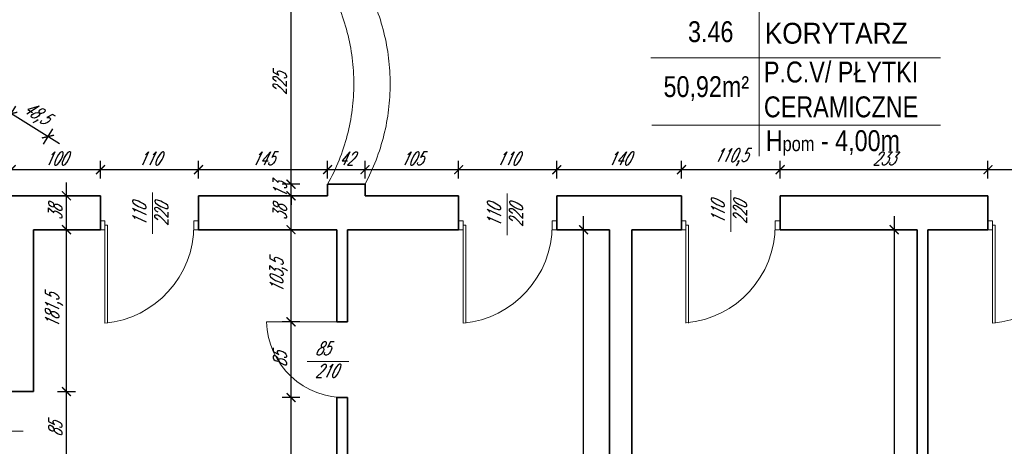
# Model space of a CAD drawing. Header units: millimetres. Extents: x 402 to 79005, y -7782 to 89952.
# Tile 32 of 256: x 22815 to 23919, y 14323 to 14801. Entities that reach past the tile are written whole.
import ezdxf

# ---------------------------------------------------------------- set-up
doc = ezdxf.new("R2010")
doc.units = ezdxf.units.MM
doc.header["$LTSCALE"] = 10
doc.linetypes.add('DASHED', pattern=[19.05, 12.7, -6.35])
doc.layers.get('0').update_dxf_attribs({"lineweight": 0})
doc.layers.get('Defpoints').update_dxf_attribs({"color": 253})
for name, color, linetype, lineweight in [('01 parter - ściany', 253, 'Continuous', 35), ('03_drzwi', 253, 'Continuous', 15), ('04-2_nad', 253, 'DASHED', 5), ('05-01_wymiary', 253, 'Continuous', 5), ('05-03_opis', 253, 'Continuous', 5)]:
    doc.layers.add(name, color=color, linetype=linetype, lineweight=lineweight)
doc.styles.add('ariel', font='ARIAL.TTF', dxfattribs={"width": 0.8})
doc.styles.add('ariel_wym', font='simplex.shx', dxfattribs={"width": 0.65, "oblique": 25})
doc.dimstyles.new('ariel 50 wnętrze', dxfattribs={"dimtxt": 15, "dimasz": 10, "dimexe": 10, "dimexo": 0, "dimgap": 5, "dimtad": 1, "dimdec": 1, "dimrnd": 0.5, "dimtxsty": 'ariel_wym', "dimblk": 'ARCHTICK', "dimcen": 2.5, "dimdle": 15, "dimazin": 0, "dimtfac": 1, "dimtdec": 1, "dimtix": 1, "dimtmove": 0, "dimatfit": 3, "dimldrblk": 'DOT', "dimfxl": 0, "dimarcsym": 0})

# ---------------------------------------------------------------- blocks, each defined once
blk = doc.blocks.new('_ArchTick')
at = {"color": 0, "linetype": 'ByBlock', "const_width": 0.15}
blk.add_lwpolyline([(-0.5, -0.5), (0.5, 0.5)], dxfattribs=at)
blk = doc.blocks.new('*D2631')
at = {"layer": '05-01_wymiary', "color": 0, "lineweight": -2}
for p, q in [((22867, 14283.9), (22867, 14398.9)), ((22857, 14383.9), (22877, 14383.9)), ((22857, 14298.9), (22877, 14298.9))]:
    blk.add_line(p, q, dxfattribs=at)
at = {"layer": 'Defpoints', "color": 0, "lineweight": 0}
for p in [(22830.2, 14383.9), (22867, 14383.9), (22830.3, 14298.9)]:
    blk.add_point(p, dxfattribs=at)
at = {"layer": '05-01_wymiary', "color": 0, "lineweight": -2, "xscale": 10, "yscale": 10, "zscale": 10}
for p, rotation in [((22867, 14383.9), 90), ((22867, 14298.9), 270)]:
    blk.add_blockref('_ArchTick', p, dxfattribs=dict(at, rotation=rotation))
at = {"layer": '05-01_wymiary', "color": 0, "insert": (22854.5, 14341.4), "char_height": 15, "attachment_point": 5, "rotation": 90, "style": 'ariel_wym'}
blk.add_mtext('85', dxfattribs=at)
blk = doc.blocks.new('_Dot')
at = {"color": 0, "linetype": 'ByBlock', "lineweight": -2}
blk.add_line((-0.5, 0), (-1, 0), dxfattribs=at)
at = {"color": 0, "linetype": 'ByBlock', "const_width": 0.5}
blk.add_lwpolyline([(-0.25, 0, 1), (0.25, 0, 1)], format="xyb", close=True, dxfattribs=at)
blk = doc.blocks.new('*D2632')
at = {"layer": '05-01_wymiary', "color": 0, "lineweight": -2}
for p, q in [((22867, 14368.9), (22867, 14580.4)), ((22857, 14565.4), (22877, 14565.4)), ((22857, 14383.9), (22877, 14383.9))]:
    blk.add_line(p, q, dxfattribs=at)
at = {"layer": 'Defpoints', "color": 0, "lineweight": 0}
for p in [(22830.2, 14565.4), (22867, 14565.4), (22830.2, 14383.9)]:
    blk.add_point(p, dxfattribs=at)
at = {"layer": '05-01_wymiary', "color": 0, "lineweight": -2, "xscale": 10, "yscale": 10, "zscale": 10}
for p, rotation in [((22867, 14565.4), 90), ((22867, 14383.9), 270)]:
    blk.add_blockref('_ArchTick', p, dxfattribs=dict(at, rotation=rotation))
at = {"layer": '05-01_wymiary', "color": 0, "insert": (22853.1, 14474.6), "char_height": 15, "attachment_point": 5, "rotation": 90, "style": 'ariel_wym'}
blk.add_mtext('181,5', dxfattribs=at)
blk = doc.blocks.new('*D2633')
at = {"layer": '05-01_wymiary', "color": 0, "lineweight": -2}
for p, q in [((22867, 14550.4), (22867, 14618.4)), ((22857, 14603.4), (22877, 14603.4)), ((22857, 14565.4), (22877, 14565.4))]:
    blk.add_line(p, q, dxfattribs=at)
at = {"layer": 'Defpoints', "color": 0, "lineweight": 0}
for p in [(22855.1, 14603.4), (22867, 14603.4), (22830.2, 14565.4)]:
    blk.add_point(p, dxfattribs=at)
at = {"layer": '05-01_wymiary', "color": 0, "lineweight": -2, "xscale": 10, "yscale": 10, "zscale": 10}
for p, rotation in [((22867, 14603.4), 90), ((22867, 14565.4), 270)]:
    blk.add_blockref('_ArchTick', p, dxfattribs=dict(at, rotation=rotation))
at = {"layer": '05-01_wymiary', "color": 0, "insert": (22854.5, 14584.4), "char_height": 15, "attachment_point": 5, "rotation": 90, "style": 'ariel_wym'}
blk.add_mtext('38', dxfattribs=at)
blk = doc.blocks.new('*D2638')
at = {"layer": '05-01_wymiary', "color": 0, "lineweight": -2}
for p, q in [((22792.3, 14703.4), (22859.1, 14661.9)), ((22799.7, 14687), (22810.3, 14704)), ((22841.1, 14661.3), (22851.6, 14678.3))]:
    blk.add_line(p, q, dxfattribs=at)
at = {"layer": 'Defpoints', "color": 0, "lineweight": 0}
for p in [(22846.3, 14669.8), (22763.7, 14629.1), (22805.1, 14603.4)]:
    blk.add_point(p, dxfattribs=at)
at = {"layer": '05-01_wymiary', "color": 0, "lineweight": -2, "xscale": 10, "yscale": 10, "zscale": 10}
for p, rotation in [((22805, 14695.5), 148.1508776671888), ((22846.3, 14669.8), 328.1508776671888)]:
    blk.add_blockref('_ArchTick', p, dxfattribs=dict(at, rotation=rotation))
at = {"layer": '05-01_wymiary', "color": 0, "insert": (22833, 14694.5), "char_height": 15, "attachment_point": 5, "rotation": 328.1509, "style": 'ariel_wym'}
blk.add_mtext('48,5', dxfattribs=at)
blk = doc.blocks.new('*D2639')
at = {"layer": '05-01_wymiary', "color": 0, "lineweight": -2}
for p, q in [((22790.1, 14632.7), (22920.1, 14632.7)), ((22805.1, 14622.7), (22805.1, 14642.7)), ((22905.1, 14622.7), (22905.1, 14642.7))]:
    blk.add_line(p, q, dxfattribs=at)
at = {"layer": 'Defpoints', "color": 0, "lineweight": 0}
for p in [(22905.1, 14632.7), (22805.1, 14603.4), (22905.1, 14603.4)]:
    blk.add_point(p, dxfattribs=at)
at = {"layer": '05-01_wymiary', "color": 0, "lineweight": -2, "xscale": 10, "yscale": 10, "zscale": 10, "rotation": 180}
blk.add_blockref('_ArchTick', (22805.1, 14632.7), dxfattribs=at)
at = {"layer": '05-01_wymiary', "color": 0, "lineweight": -2, "xscale": 10, "yscale": 10, "zscale": 10}
blk.add_blockref('_ArchTick', (22905.1, 14632.7), dxfattribs=at)
at = {"layer": '05-01_wymiary', "color": 0, "insert": (22855.1, 14645.2), "char_height": 15, "attachment_point": 5, "style": 'ariel_wym'}
blk.add_mtext('100', dxfattribs=at)
blk = doc.blocks.new('*D2640')
at = {"layer": '05-01_wymiary', "color": 0, "lineweight": -2}
for p, q in [((22890.1, 14632.7), (23030.1, 14632.7)), ((22905.1, 14622.7), (22905.1, 14642.7)), ((23015.1, 14622.7), (23015.1, 14642.7))]:
    blk.add_line(p, q, dxfattribs=at)
at = {"layer": 'Defpoints', "color": 0, "lineweight": 0}
for p in [(23015.1, 14632.7), (22905.1, 14603.4), (23015.1, 14603.4)]:
    blk.add_point(p, dxfattribs=at)
at = {"layer": '05-01_wymiary', "color": 0, "lineweight": -2, "xscale": 10, "yscale": 10, "zscale": 10, "rotation": 180}
blk.add_blockref('_ArchTick', (22905.1, 14632.7), dxfattribs=at)
at = {"layer": '05-01_wymiary', "color": 0, "lineweight": -2, "xscale": 10, "yscale": 10, "zscale": 10}
blk.add_blockref('_ArchTick', (23015.1, 14632.7), dxfattribs=at)
at = {"layer": '05-01_wymiary', "color": 0, "insert": (22960.1, 14645.2), "char_height": 15, "attachment_point": 5, "style": 'ariel_wym'}
blk.add_mtext('110', dxfattribs=at)
blk = doc.blocks.new('*D2641')
at = {"layer": '05-01_wymiary', "color": 0, "lineweight": -2}
for p, q in [((23000.1, 14632.7), (23174.9, 14632.7)), ((23015.1, 14622.7), (23015.1, 14642.7)), ((23159.9, 14622.7), (23159.9, 14642.7))]:
    blk.add_line(p, q, dxfattribs=at)
at = {"layer": 'Defpoints', "color": 0, "lineweight": 0}
for p in [(23159.9, 14632.7), (23159.9, 14616.4), (23015.1, 14603.4)]:
    blk.add_point(p, dxfattribs=at)
at = {"layer": '05-01_wymiary', "color": 0, "lineweight": -2, "xscale": 10, "yscale": 10, "zscale": 10, "rotation": 180}
blk.add_blockref('_ArchTick', (23015.1, 14632.7), dxfattribs=at)
at = {"layer": '05-01_wymiary', "color": 0, "lineweight": -2, "xscale": 10, "yscale": 10, "zscale": 10}
blk.add_blockref('_ArchTick', (23159.9, 14632.7), dxfattribs=at)
at = {"layer": '05-01_wymiary', "color": 0, "insert": (23087.5, 14645.2), "char_height": 15, "attachment_point": 5, "style": 'ariel_wym'}
blk.add_mtext('145', dxfattribs=at)
blk = doc.blocks.new('*D2642')
at = {"layer": '05-01_wymiary', "color": 0, "lineweight": -2}
for p, q in [((23144.9, 14632.7), (23216.9, 14632.7)), ((23159.9, 14622.7), (23159.9, 14642.7)), ((23201.9, 14622.7), (23201.9, 14642.7))]:
    blk.add_line(p, q, dxfattribs=at)
at = {"layer": 'Defpoints', "color": 0, "lineweight": 0}
for p in [(23201.9, 14632.7), (23159.9, 14616.4), (23201.9, 14616.4)]:
    blk.add_point(p, dxfattribs=at)
at = {"layer": '05-01_wymiary', "color": 0, "lineweight": -2, "xscale": 10, "yscale": 10, "zscale": 10, "rotation": 180}
blk.add_blockref('_ArchTick', (23159.9, 14632.7), dxfattribs=at)
at = {"layer": '05-01_wymiary', "color": 0, "lineweight": -2, "xscale": 10, "yscale": 10, "zscale": 10}
blk.add_blockref('_ArchTick', (23201.9, 14632.7), dxfattribs=at)
at = {"layer": '05-01_wymiary', "color": 0, "insert": (23180.9, 14645.2), "char_height": 15, "attachment_point": 5, "style": 'ariel_wym'}
blk.add_mtext('42', dxfattribs=at)
blk = doc.blocks.new('*D2643')
at = {"layer": '05-01_wymiary', "color": 0, "lineweight": -2}
for p, q in [((23186.9, 14632.7), (23321.9, 14632.7)), ((23201.9, 14622.7), (23201.9, 14642.7)), ((23306.9, 14622.7), (23306.9, 14642.7))]:
    blk.add_line(p, q, dxfattribs=at)
at = {"layer": 'Defpoints', "color": 0, "lineweight": 0}
for p in [(23306.9, 14632.7), (23201.9, 14616.4), (23306.9, 14603.4)]:
    blk.add_point(p, dxfattribs=at)
at = {"layer": '05-01_wymiary', "color": 0, "lineweight": -2, "xscale": 10, "yscale": 10, "zscale": 10, "rotation": 180}
blk.add_blockref('_ArchTick', (23201.9, 14632.7), dxfattribs=at)
at = {"layer": '05-01_wymiary', "color": 0, "lineweight": -2, "xscale": 10, "yscale": 10, "zscale": 10}
blk.add_blockref('_ArchTick', (23306.9, 14632.7), dxfattribs=at)
at = {"layer": '05-01_wymiary', "color": 0, "insert": (23254.4, 14645.2), "char_height": 15, "attachment_point": 5, "style": 'ariel_wym'}
blk.add_mtext('105', dxfattribs=at)
blk = doc.blocks.new('*D2644')
at = {"layer": '05-01_wymiary', "color": 0, "lineweight": -2}
for p, q in [((23291.9, 14632.7), (23431.9, 14632.7)), ((23306.9, 14622.7), (23306.9, 14642.7)), ((23416.9, 14622.7), (23416.9, 14642.7))]:
    blk.add_line(p, q, dxfattribs=at)
at = {"layer": 'Defpoints', "color": 0, "lineweight": 0}
for p in [(23416.9, 14632.7), (23306.9, 14603.4), (23416.9, 14603.4)]:
    blk.add_point(p, dxfattribs=at)
at = {"layer": '05-01_wymiary', "color": 0, "lineweight": -2, "xscale": 10, "yscale": 10, "zscale": 10, "rotation": 180}
blk.add_blockref('_ArchTick', (23306.9, 14632.7), dxfattribs=at)
at = {"layer": '05-01_wymiary', "color": 0, "lineweight": -2, "xscale": 10, "yscale": 10, "zscale": 10}
blk.add_blockref('_ArchTick', (23416.9, 14632.7), dxfattribs=at)
at = {"layer": '05-01_wymiary', "color": 0, "insert": (23361.9, 14645.2), "char_height": 15, "attachment_point": 5, "style": 'ariel_wym'}
blk.add_mtext('110', dxfattribs=at)
blk = doc.blocks.new('*D2645')
at = {"layer": '05-01_wymiary', "color": 0, "lineweight": -2}
for p, q in [((23401.9, 14632.7), (23571.9, 14632.7)), ((23416.9, 14622.7), (23416.9, 14642.7)), ((23556.9, 14622.7), (23556.9, 14642.7))]:
    blk.add_line(p, q, dxfattribs=at)
at = {"layer": 'Defpoints', "color": 0, "lineweight": 0}
for p in [(23556.9, 14632.7), (23416.9, 14603.4), (23556.9, 14603.4)]:
    blk.add_point(p, dxfattribs=at)
at = {"layer": '05-01_wymiary', "color": 0, "lineweight": -2, "xscale": 10, "yscale": 10, "zscale": 10, "rotation": 180}
blk.add_blockref('_ArchTick', (23416.9, 14632.7), dxfattribs=at)
at = {"layer": '05-01_wymiary', "color": 0, "lineweight": -2, "xscale": 10, "yscale": 10, "zscale": 10}
blk.add_blockref('_ArchTick', (23556.9, 14632.7), dxfattribs=at)
at = {"layer": '05-01_wymiary', "color": 0, "insert": (23486.9, 14645.2), "char_height": 15, "attachment_point": 5, "style": 'ariel_wym'}
blk.add_mtext('140', dxfattribs=at)
blk = doc.blocks.new('*D2646')
at = {"layer": '05-01_wymiary', "color": 0, "lineweight": -2}
for p, q in [((23541.9, 14632.7), (23682.5, 14632.7)), ((23556.9, 14622.7), (23556.9, 14642.7)), ((23667.5, 14622.7), (23667.5, 14642.7))]:
    blk.add_line(p, q, dxfattribs=at)
at = {"layer": 'Defpoints', "color": 0, "lineweight": 0}
for p in [(23667.5, 14632.7), (23556.9, 14603.4), (23667.5, 14603.4)]:
    blk.add_point(p, dxfattribs=at)
at = {"layer": '05-01_wymiary', "color": 0, "lineweight": -2, "xscale": 10, "yscale": 10, "zscale": 10, "rotation": 180}
blk.add_blockref('_ArchTick', (23556.9, 14632.7), dxfattribs=at)
at = {"layer": '05-01_wymiary', "color": 0, "lineweight": -2, "xscale": 10, "yscale": 10, "zscale": 10}
blk.add_blockref('_ArchTick', (23667.5, 14632.7), dxfattribs=at)
at = {"layer": '05-01_wymiary', "color": 0, "insert": (23612.2, 14646.6), "char_height": 15, "attachment_point": 5, "style": 'ariel_wym'}
blk.add_mtext('110,5', dxfattribs=at)
blk = doc.blocks.new('*D2647')
at = {"layer": '05-01_wymiary', "color": 0, "lineweight": -2}
for p, q in [((23652.5, 14632.7), (23915.6, 14632.7)), ((23667.5, 14622.7), (23667.5, 14642.7)), ((23900.6, 14622.7), (23900.6, 14642.7))]:
    blk.add_line(p, q, dxfattribs=at)
at = {"layer": 'Defpoints', "color": 0, "lineweight": 0}
for p in [(23900.6, 14632.7), (23667.5, 14603.4), (23900.6, 14603.4)]:
    blk.add_point(p, dxfattribs=at)
at = {"layer": '05-01_wymiary', "color": 0, "lineweight": -2, "xscale": 10, "yscale": 10, "zscale": 10, "rotation": 180}
blk.add_blockref('_ArchTick', (23667.5, 14632.7), dxfattribs=at)
at = {"layer": '05-01_wymiary', "color": 0, "lineweight": -2, "xscale": 10, "yscale": 10, "zscale": 10}
blk.add_blockref('_ArchTick', (23900.6, 14632.7), dxfattribs=at)
at = {"layer": '05-01_wymiary', "color": 0, "insert": (23784, 14645.2), "char_height": 15, "attachment_point": 5, "style": 'ariel_wym'}
blk.add_mtext('233', dxfattribs=at)
blk = doc.blocks.new('*D2648')
at = {"layer": '05-01_wymiary', "color": 0, "lineweight": -2}
for p, q in [((23885.6, 14632.7), (24026.6, 14632.7)), ((23900.6, 14622.7), (23900.6, 14642.7)), ((24011.6, 14622.7), (24011.6, 14642.7))]:
    blk.add_line(p, q, dxfattribs=at)
at = {"layer": 'Defpoints', "color": 0, "lineweight": 0}
for p in [(24011.6, 14632.7), (23900.6, 14603.4), (24011.6, 14603.4)]:
    blk.add_point(p, dxfattribs=at)
at = {"layer": '05-01_wymiary', "color": 0, "lineweight": -2, "xscale": 10, "yscale": 10, "zscale": 10, "rotation": 180}
blk.add_blockref('_ArchTick', (23900.6, 14632.7), dxfattribs=at)
at = {"layer": '05-01_wymiary', "color": 0, "lineweight": -2, "xscale": 10, "yscale": 10, "zscale": 10}
blk.add_blockref('_ArchTick', (24011.6, 14632.7), dxfattribs=at)
at = {"layer": '05-01_wymiary', "color": 0, "insert": (23956.1, 14645.2), "char_height": 15, "attachment_point": 5, "style": 'ariel_wym'}
blk.add_mtext('111', dxfattribs=at)
blk = doc.blocks.new('*D2733')
at = {"layer": '05-01_wymiary', "color": 0, "lineweight": -2}
for p, q in [((23795.3, 14580.4), (23795.3, 13952.4)), ((23805.3, 14565.4), (23785.3, 14565.4)), ((23805.3, 13967.4), (23785.3, 13967.4))]:
    blk.add_line(p, q, dxfattribs=at)
at = {"layer": 'Defpoints', "color": 0, "lineweight": 0}
for p in [(23821.2, 14565.4), (23795.3, 13967.4), (23821.2, 13967.4)]:
    blk.add_point(p, dxfattribs=at)
at = {"layer": '05-01_wymiary', "color": 0, "lineweight": -2, "xscale": 10, "yscale": 10, "zscale": 10}
for p, rotation in [((23795.3, 14565.4), 90), ((23795.3, 13967.4), 270)]:
    blk.add_blockref('_ArchTick', p, dxfattribs=dict(at, rotation=rotation))
at = {"layer": '05-01_wymiary', "color": 0, "insert": (23782.8, 14266.4), "char_height": 15, "attachment_point": 5, "rotation": 90, "style": 'ariel_wym'}
blk.add_mtext('598', dxfattribs=at)
blk = doc.blocks.new('*D2734')
at = {"layer": '05-01_wymiary', "color": 0, "lineweight": -2}
for p, q in [((23447, 13952.4), (23447, 14580.4)), ((23457, 14565.4), (23437, 14565.4)), ((23457, 13967.4), (23437, 13967.4))]:
    blk.add_line(p, q, dxfattribs=at)
at = {"layer": 'Defpoints', "color": 0, "lineweight": 0}
for p in [(23447, 14565.4), (23476.2, 14565.4), (23476.2, 13967.4)]:
    blk.add_point(p, dxfattribs=at)
at = {"layer": '05-01_wymiary', "color": 0, "lineweight": -2, "xscale": 10, "yscale": 10, "zscale": 10}
for p, rotation in [((23447, 14565.4), 90), ((23447, 13967.4), 270)]:
    blk.add_blockref('_ArchTick', p, dxfattribs=dict(at, rotation=rotation))
at = {"layer": '05-01_wymiary', "color": 0, "insert": (23434.5, 14266.4), "char_height": 15, "attachment_point": 5, "rotation": 90, "style": 'ariel_wym'}
blk.add_mtext('598', dxfattribs=at)
blk = doc.blocks.new('*D2735')
at = {"layer": '05-01_wymiary', "color": 0, "lineweight": -2}
for p, q in [((23118.9, 13952.4), (23118.9, 14392.1)), ((23128.9, 14377.1), (23108.9, 14377.1)), ((23128.9, 13967.4), (23108.9, 13967.4))]:
    blk.add_line(p, q, dxfattribs=at)
at = {"layer": 'Defpoints', "color": 0, "lineweight": 0}
for p in [(23118.9, 14377.1), (23170.2, 14377.1), (23170.2, 13967.4)]:
    blk.add_point(p, dxfattribs=at)
at = {"layer": '05-01_wymiary', "color": 0, "lineweight": -2, "xscale": 10, "yscale": 10, "zscale": 10}
for p, rotation in [((23118.9, 14377.1), 90), ((23118.9, 13967.4), 270)]:
    blk.add_blockref('_ArchTick', p, dxfattribs=dict(at, rotation=rotation))
at = {"layer": '05-01_wymiary', "color": 0, "insert": (23105, 14172.2), "char_height": 15, "attachment_point": 5, "rotation": 90, "style": 'ariel_wym'}
blk.add_mtext('409,5', dxfattribs=at)
blk = doc.blocks.new('*D2736')
at = {"layer": '05-01_wymiary', "color": 0, "lineweight": -2}
for p, q in [((23118.9, 14362.1), (23118.9, 14477.1)), ((23128.9, 14462.1), (23108.9, 14462.1)), ((23128.9, 14377.1), (23108.9, 14377.1))]:
    blk.add_line(p, q, dxfattribs=at)
at = {"layer": 'Defpoints', "color": 0, "lineweight": 0}
for p in [(23118.9, 14462.1), (23170.2, 14462.1), (23170.2, 14377.1)]:
    blk.add_point(p, dxfattribs=at)
at = {"layer": '05-01_wymiary', "color": 0, "lineweight": -2, "xscale": 10, "yscale": 10, "zscale": 10}
for p, rotation in [((23118.9, 14462.1), 90), ((23118.9, 14377.1), 270)]:
    blk.add_blockref('_ArchTick', p, dxfattribs=dict(at, rotation=rotation))
at = {"layer": '05-01_wymiary', "color": 0, "insert": (23106.4, 14419.6), "char_height": 15, "attachment_point": 5, "rotation": 90, "style": 'ariel_wym'}
blk.add_mtext('85', dxfattribs=at)
blk = doc.blocks.new('*D2737')
at = {"layer": '05-01_wymiary', "color": 0, "lineweight": -2}
for p, q in [((23118.9, 14447.1), (23118.9, 14580.4)), ((23128.9, 14565.4), (23108.9, 14565.4)), ((23128.9, 14462.1), (23108.9, 14462.1))]:
    blk.add_line(p, q, dxfattribs=at)
at = {"layer": 'Defpoints', "color": 0, "lineweight": 0}
for p in [(23118.9, 14565.4), (23170.2, 14565.4), (23170.2, 14462.1)]:
    blk.add_point(p, dxfattribs=at)
at = {"layer": '05-01_wymiary', "color": 0, "lineweight": -2, "xscale": 10, "yscale": 10, "zscale": 10}
for p, rotation in [((23118.9, 14565.4), 90), ((23118.9, 14462.1), 270)]:
    blk.add_blockref('_ArchTick', p, dxfattribs=dict(at, rotation=rotation))
at = {"layer": '05-01_wymiary', "color": 0, "insert": (23105, 14513.7), "char_height": 15, "attachment_point": 5, "rotation": 90, "style": 'ariel_wym'}
blk.add_mtext('103,5', dxfattribs=at)
blk = doc.blocks.new('*D2738')
at = {"layer": '05-01_wymiary', "color": 0, "lineweight": -2}
for p, q in [((23118.9, 14550.4), (23118.9, 14618.4)), ((23128.9, 14603.4), (23108.9, 14603.4)), ((23128.9, 14565.4), (23108.9, 14565.4))]:
    blk.add_line(p, q, dxfattribs=at)
at = {"layer": 'Defpoints', "color": 0, "lineweight": 0}
for p in [(23118.9, 14603.4), (23159.9, 14603.4), (23170.2, 14565.4)]:
    blk.add_point(p, dxfattribs=at)
at = {"layer": '05-01_wymiary', "color": 0, "lineweight": -2, "xscale": 10, "yscale": 10, "zscale": 10}
for p, rotation in [((23118.9, 14603.4), 90), ((23118.9, 14565.4), 270)]:
    blk.add_blockref('_ArchTick', p, dxfattribs=dict(at, rotation=rotation))
at = {"layer": '05-01_wymiary', "color": 0, "insert": (23106.4, 14584.4), "char_height": 15, "attachment_point": 5, "rotation": 90, "style": 'ariel_wym'}
blk.add_mtext('38', dxfattribs=at)
blk = doc.blocks.new('*D2739')
at = {"layer": '05-01_wymiary', "color": 0, "lineweight": -2}
for p, q in [((23118.9, 14616.4), (23118.9, 14626.4)), ((23128.9, 14616.4), (23108.9, 14616.4)), ((23118.9, 14603.4), (23118.9, 14616.4)), ((23128.9, 14603.4), (23108.9, 14603.4)), ((23118.9, 14603.4), (23118.9, 14593.4))]:
    blk.add_line(p, q, dxfattribs=at)
at = {"layer": 'Defpoints', "color": 0, "lineweight": 0}
for p in [(23118.9, 14616.4), (23159.9, 14616.4), (23159.9, 14603.4)]:
    blk.add_point(p, dxfattribs=at)
at = {"layer": '05-01_wymiary', "color": 0, "lineweight": -2, "xscale": 10, "yscale": 10, "zscale": 10}
for p, rotation in [((23118.9, 14616.4), 270), ((23118.9, 14603.4), 90)]:
    blk.add_blockref('_ArchTick', p, dxfattribs=dict(at, rotation=rotation))
at = {"layer": '05-01_wymiary', "color": 0, "insert": (23106.4, 14609.9), "char_height": 15, "attachment_point": 5, "rotation": 90, "style": 'ariel_wym'}
blk.add_mtext('13', dxfattribs=at)
blk = doc.blocks.new('*D2740')
at = {"layer": '05-01_wymiary', "color": 0, "lineweight": -2}
for p, q in [((23118.9, 14601.4), (23118.9, 14856.4)), ((23128.9, 14841.4), (23108.9, 14841.4)), ((23128.9, 14616.4), (23108.9, 14616.4))]:
    blk.add_line(p, q, dxfattribs=at)
at = {"layer": 'Defpoints', "color": 0, "lineweight": 0}
for p in [(23118.9, 14841.4), (23159.9, 14841.4), (23159.9, 14616.4)]:
    blk.add_point(p, dxfattribs=at)
at = {"layer": '05-01_wymiary', "color": 0, "lineweight": -2, "xscale": 10, "yscale": 10, "zscale": 10}
for p, rotation in [((23118.9, 14841.4), 90), ((23118.9, 14616.4), 270)]:
    blk.add_blockref('_ArchTick', p, dxfattribs=dict(at, rotation=rotation))
at = {"layer": '05-01_wymiary', "color": 0, "insert": (23106.4, 14728.9), "char_height": 15, "attachment_point": 5, "rotation": 90, "style": 'ariel_wym'}
blk.add_mtext('225', dxfattribs=at)

msp = doc.modelspace()

# ---------------------------------------------------------------- linework, layer by layer
at = {"layer": '01 parter - ściany'}
for p, q in [((23159.861, 14603.403), (23159.861, 14616.403)), ((23159.861, 14616.403), (23201.861, 14616.403)), ((23201.861, 14616.403), (23201.861, 14603.403)), ((22905.061, 14603.403), (22805.061, 14603.403)), ((22905.061, 14603.403), (22905.061, 14565.403)), ((23159.861, 14603.403), (23015.061, 14603.403)), ((23015.061, 14603.403), (23015.061, 14565.403)), ((23306.861, 14603.403), (23201.861, 14603.403)), ((23306.861, 14603.403), (23306.861, 14565.403)), ((23556.861, 14603.403), (23416.861, 14603.403)), ((23416.861, 14603.403), (23416.861, 14565.403)), ((23556.861, 14603.403), (23556.861, 14565.403)), ((23900.562, 14603.403), (23667.462, 14603.403)), ((23667.462, 14603.403), (23667.462, 14565.403)), ((23900.562, 14603.403), (23900.562, 14565.403)), ((22905.061, 14565.403), (22830.226, 14565.403)), ((22830.226, 14383.872), (22830.226, 14565.403)), ((23170.226, 14565.403), (23015.061, 14565.403)), ((23170.226, 14462.071), (23170.226, 14565.403)), ((23306.861, 14565.403), (23182.226, 14565.403)), ((23182.226, 14462.071), (23182.226, 14565.403)), ((23476.226, 14565.403), (23416.861, 14565.403)), ((23476.226, 13967.403), (23476.226, 14565.403)), ((23556.861, 14565.403), (23501.226, 14565.403)), ((23501.226, 13967.403), (23501.226, 14565.403)), ((23821.226, 14565.403), (23667.462, 14565.403)), ((23821.226, 13967.403), (23821.226, 14565.403)), ((23900.562, 14565.403), (23833.226, 14565.403)), ((23833.226, 13967.403), (23833.226, 14565.403)), ((23833.226, 13967.403), (23833.226, 14565.403)), ((23182.226, 14462.071), (23170.226, 14462.071)), ((22830.226, 14383.872), (22792.226, 14383.872)), ((23170.226, 13967.403), (23170.226, 14377.071)), ((23182.26, 14377.071), (23170.226, 14377.071)), ((23182.226, 13967.403), (23182.226, 14377.071))]:
    msp.add_line(p, q, dxfattribs=at)
at = {"layer": '03_drzwi'}
for p, q in [((22963.379, 14560.622), (22963.379, 14607.27)), ((23361.15, 14559.383), (23361.15, 14606.031)), ((23612.224, 14562.916), (23612.224, 14609.563)), ((22905.061, 14575.403), (22910.061, 14575.403)), ((22910.061, 14575.403), (22910.061, 14565.403)), ((22910.061, 14570.403), (22910.061, 14460.403)), ((22913.061, 14570.403), (22910.061, 14570.403)), ((22913.061, 14570.403), (22913.02, 14460.732)), ((23010.061, 14565.403), (23010.061, 14575.403)), ((23010.061, 14575.403), (23015.061, 14575.403)), ((23306.861, 14575.403), (23311.861, 14575.403)), ((23311.861, 14575.403), (23311.861, 14565.403)), ((23311.861, 14570.403), (23311.861, 14460.403)), ((23314.861, 14570.403), (23311.861, 14570.403)), ((23314.861, 14570.403), (23314.82, 14460.732)), ((23411.861, 14565.403), (23411.861, 14575.403)), ((23411.861, 14575.403), (23416.861, 14575.403)), ((23556.861, 14575.403), (23561.861, 14575.403)), ((23561.861, 14575.403), (23561.861, 14565.403)), ((23561.861, 14570.403), (23561.861, 14460.403)), ((23564.861, 14570.403), (23561.861, 14570.403)), ((23564.861, 14570.403), (23564.82, 14460.732)), ((23661.861, 14565.403), (23661.861, 14575.403)), ((23661.861, 14575.403), (23666.861, 14575.403)), ((23900.562, 14575.403), (23905.562, 14575.403)), ((23905.562, 14575.403), (23905.562, 14565.403)), ((23905.562, 14570.403), (23905.562, 14460.403)), ((23908.562, 14570.403), (23905.562, 14570.403)), ((23908.562, 14570.403), (23908.521, 14460.732)), ((22910.061, 14565.403), (22905.061, 14565.403)), ((23015.061, 14565.403), (23010.061, 14565.403)), ((23311.861, 14565.403), (23306.861, 14565.403)), ((23416.861, 14565.403), (23411.861, 14565.403)), ((23561.861, 14565.403), (23556.861, 14565.403)), ((23666.861, 14565.403), (23661.861, 14565.403)), ((23905.562, 14565.403), (23900.562, 14565.403)), ((23176.226, 14462.071), (23091.226, 14462.071)), ((23136.896, 14417.53), (23183.544, 14417.53)), ((22771.896, 14339.331), (22818.544, 14339.331))]:
    msp.add_line(p, q, dxfattribs=at)
for centre, radius, start, end in [((22899.313, 14570.629), 110.749, 275.569693, 359.882929), ((23301.067, 14570.67), 110.794, 275.590838, 359.861784), ((23552.281, 14570.067), 109.581, 275.015526, 0.17555), ((23893.853, 14572.522), 112.729, 275.962001, 358.922829), ((23179.234, 14465.081), 88.06, 181.958357, 271.946666), ((22814.234, 14386.882), 88.06, 181.958357, 271.946666)]:
    msp.add_arc(centre, radius, start, end, dxfattribs=at)
at = {"layer": '04-2_nad', "ltscale": 2}
for centre, radius, start, end in [((22959.916, 14728.903), 229.422, 330.635577, 29.364431), ((22991.945, 14728.903), 238.163, 331.811977, 28.188031)]:
    msp.add_arc(centre, radius, start, end, dxfattribs=at)
at = {"layer": '05-03_opis'}
for p, q in [((23644.071, 14818.894), (23644.071, 14647.745)), ((23522.347, 14758.225), (23847.395, 14758.225)), ((23523.423, 14682.588), (23847.395, 14682.588))]:
    msp.add_line(p, q, dxfattribs=at)

# ---------------------------------------------------------------- texts
at = {"layer": '03_drzwi', "char_height": 15, "width": 160.59049, "attachment_point": 7, "rotation": 90, "style": 'ariel_wym'}
for insert in [(22981.254, 14569.559), (23379.026, 14568.32), (23630.1, 14571.852)]:
    msp.add_mtext('110\\P220', dxfattribs=dict(at, insert=insert))
at = {"layer": '03_drzwi', "insert": (23145.833, 14399.654), "char_height": 15, "width": 160.59049, "attachment_point": 7, "style": 'ariel_wym'}
msp.add_mtext('85\\P210', dxfattribs=at)
at = {"layer": '05-03_opis', "char_height": 23.4234, "style": 'ariel'}
for s, insert, width, attachment_point in [('{\\fArial|b0|i0|c238|p34;3.46}', (23589.615, 14787.231), 108.9126, 5), ('\\W0.9;{\\fArial|b0|i0|c238|p34;KORYTARZ}', (23650.175, 14785.489), 356.6375, 4), ('{\\fArial|b0|i0|c238|p34;P.C.V/ PŁYTKI CERAMICZNE}', (23649.261, 14722.475), 322.789, 4), ('{\\fArial|b0|i0|c238|p34;50,92m²}', (23584.676, 14723.629), 108.9126, 5), ('{\\fArial|b0|i0|c238|p34; H\\H0.7x;pom\\H1.429x; - 4,00m}', (23644.071, 14662.734), 322.789, 4)]:
    msp.add_mtext(s, dxfattribs=dict(at, insert=insert, width=width, attachment_point=attachment_point))

# ---------------------------------------------------------------- dimensions: what is measured, and where the dimension line sits
at = {"layer": '05-01_wymiary'}
for base, p1, p2, picture, middle in [((23118.933, 14841.403), (23159.861, 14616.403), (23159.861, 14841.403), '*D2740', (23106.433, 14728.903)), ((23118.933, 14616.403), (23159.861, 14603.403), (23159.861, 14616.403), '*D2739', (23106.433, 14609.903)), ((22866.997, 14603.403), (22830.226, 14565.403), (22855.061, 14603.403), '*D2633', (22854.497, 14584.403)), ((23118.933, 14603.403), (23170.226, 14565.403), (23159.861, 14603.403), '*D2738', (23106.433, 14584.403)), ((22866.997, 14565.403), (22830.226, 14383.872), (22830.226, 14565.403), '*D2632', (22853.069, 14474.638)), ((23118.933, 14565.403), (23170.226, 14462.071), (23170.226, 14565.403), '*D2737', (23105.005, 14513.737)), ((23118.933, 14462.071), (23170.226, 14377.071), (23170.226, 14462.071), '*D2736', (23106.433, 14419.571)), ((22866.997, 14383.872), (22830.26, 14298.872), (22830.226, 14383.872), '*D2631', (22854.497, 14341.372))]:
    dim = msp.add_linear_dim(base=base, p1=p1, p2=p2, angle=90, dimstyle='ariel 50 wnętrze', override={"dimtmove": 1}, dxfattribs=at)
    dim.commit()
    dim.dimension.update_dxf_attribs({"geometry": picture, "text_midpoint": middle})
dim = msp.add_aligned_dim(p1=(22763.749, 14629.067), p2=(22805.061, 14603.403), distance=78.202, dimstyle='ariel 50 wnętrze', dxfattribs=at)
dim.commit()
dim.dimension.update_dxf_attribs({"geometry": '*D2638', "text_midpoint": (22833.021, 14694.494)})
dim = msp.add_linear_dim(base=(22905.061, 14632.658), p1=(22805.061, 14603.403), p2=(22905.061, 14603.403), dimstyle='ariel 50 wnętrze', dxfattribs=at)
dim.commit()
dim.dimension.update_dxf_attribs({"geometry": '*D2639', "text_midpoint": (22855.061, 14645.158)})
for base, p1, p2, picture, middle in [((23015.061, 14632.658), (22905.061, 14603.403), (23015.061, 14603.403), '*D2640', (22960.061, 14645.158)), ((23159.861, 14632.658), (23015.061, 14603.403), (23159.861, 14616.403), '*D2641', (23087.461, 14645.158)), ((23201.861, 14632.658), (23159.861, 14616.403), (23201.861, 14616.403), '*D2642', (23180.861, 14645.158)), ((23306.861, 14632.658), (23201.861, 14616.403), (23306.861, 14603.403), '*D2643', (23254.361, 14645.158)), ((23416.861, 14632.658), (23306.861, 14603.403), (23416.861, 14603.403), '*D2644', (23361.861, 14645.158)), ((23556.861, 14632.658), (23416.861, 14603.403), (23556.861, 14603.403), '*D2645', (23486.861, 14645.158)), ((23667.462, 14632.658), (23556.861, 14603.403), (23667.462, 14603.403), '*D2646', (23612.162, 14646.587)), ((23900.562, 14632.658), (23667.462, 14603.403), (23900.562, 14603.403), '*D2647', (23784.012, 14645.158)), ((24011.562, 14632.658), (23900.562, 14603.403), (24011.562, 14603.403), '*D2648', (23956.062, 14645.158))]:
    dim = msp.add_linear_dim(base=base, p1=p1, p2=p2, dimstyle='ariel 50 wnętrze', override={"dimtmove": 1}, dxfattribs=at)
    dim.commit()
    dim.dimension.update_dxf_attribs({"geometry": picture, "text_midpoint": middle})
for base, p1, p2, picture, middle in [((23447.045, 14565.403), (23476.226, 13967.403), (23476.226, 14565.403), '*D2734', (23434.545, 14266.403)), ((23795.303, 13967.403), (23821.226, 14565.403), (23821.226, 13967.403), '*D2733', (23782.803, 14266.403)), ((23118.933, 14377.071), (23170.226, 13967.403), (23170.226, 14377.071), '*D2735', (23105.005, 14172.237))]:
    dim = msp.add_linear_dim(base=base, p1=p1, p2=p2, angle=90, dimstyle='ariel 50 wnętrze', dxfattribs=at)
    dim.commit()
    dim.dimension.update_dxf_attribs({"geometry": picture, "text_midpoint": middle})

doc.saveas('drawing.dxf')
